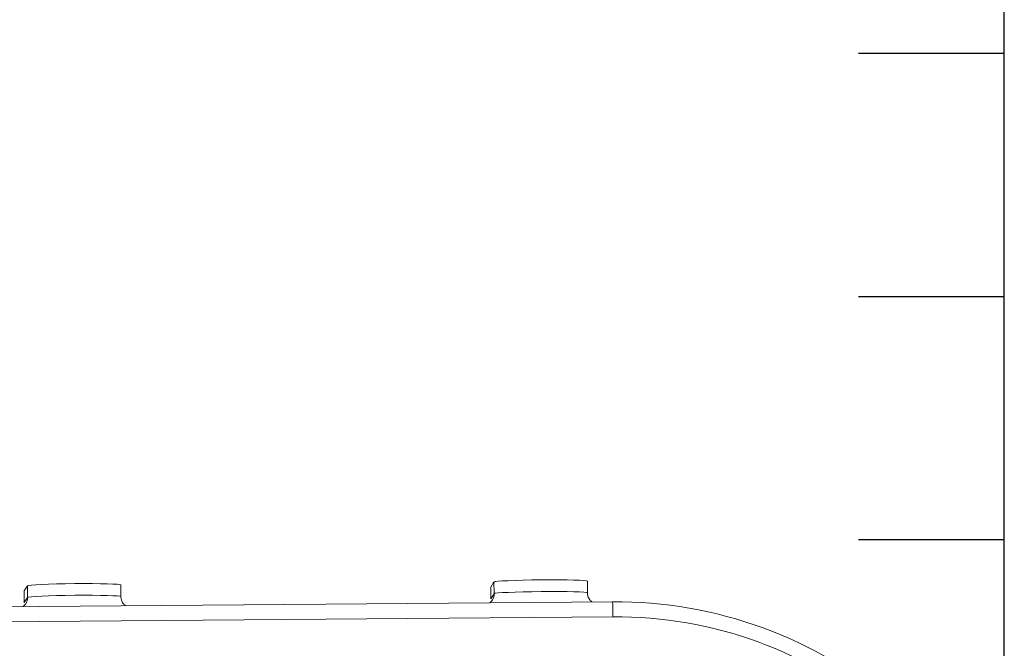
# Model space of a CAD drawing. Header units: millimetres. Extents: x -46 to 5160, y -5105 to -1541.
# Tile 86 of 104: x 4724 to 4744, y -4966 to -4953. Entities that reach past the tile are written whole.
import ezdxf

# ---------------------------------------------------------------- set-up
doc = ezdxf.new("R2010")
doc.units = ezdxf.units.MM
doc.header["$LTSCALE"] = 0.3175
doc.layers.add('1轮廓实线层', color=7, linetype='Continuous', lineweight=18)

# ---------------------------------------------------------------- blocks, each defined once
blk = doc.blocks.new('标尺')
for p, q in [((42316.542, -36080.682), (42316.542, -35867.682)), ((42313.542, -36057.682), (42316.542, -36057.682)), ((42313.542, -36062.682), (42316.542, -36062.682)), ((42313.542, -36067.682), (42316.542, -36067.682))]:
    blk.add_line(p, q)
blk = doc.blocks.new('MR10C-1488')
at = {"layer": '1轮廓实线层'}
for p, q in [((7773.021, -4863.791), (7773.087, -4863.684)), ((7773.087, -4863.684), (7773.089, -4863.924)), ((7775.009, -4863.907), (7775.007, -4863.668)), ((7763.424, -4863.868), (7763.423, -4863.869)), ((7763.423, -4863.869), (7763.426, -4864.109)), ((7763.424, -4863.868), (7763.49, -4863.761)), ((7763.424, -4863.868), (7763.426, -4864.108)), ((7763.49, -4863.761), (7763.492, -4864.001)), ((7765.412, -4863.985), (7765.41, -4863.745)), ((7773.021, -4863.791), (7773.021, -4863.792)), ((7773.021, -4863.791), (7773.023, -4864.031)), ((7773.021, -4863.792), (7773.023, -4864.031)), ((7775.524, -4864.091), (7762.581, -4864.195)), ((7763.426, -4864.108), (7763.492, -4864.001)), ((7765.412, -4863.985), (7765.412, -4863.985)), ((7773.023, -4864.031), (7773.089, -4863.924)), ((7773.023, -4864.031), (7773.023, -4864.031)), ((7773.05, -4864.058), (7773.053, -4864.053)), ((7775.009, -4863.908), (7775.009, -4863.907)), ((7763.426, -4864.108), (7763.426, -4864.109)), ((7763.453, -4864.135), (7763.456, -4864.13)), ((7775.534, -4864.399), (7762.591, -4864.503))]:
    blk.add_line(p, q, dxfattribs=at)
for centre, major_axis, ratio, start_param, end_param in [((7774.047, -4863.676), (-0.96, -0.009), 0.036886, 3.141616, 6.259742), ((7764.45, -4863.753), (-0.96, -0.009), 0.036886, 3.141616, 6.259742), ((7774.049, -4863.916), (-0.96, -0.009), 0.036886, 3.141616, 6.259742), ((7763.252, -4864.003), (-0.204, 0.127), 0.999045, 3.14157, 3.707399), ((7764.452, -4863.993), (-0.96, -0.009), 0.036886, 3.141616, 6.259742), ((7772.85, -4863.926), (-0.204, 0.127), 0.999045, 3.14157, 3.707399), ((7775.602, -4872.885), (7.468, -4.655), 0.999045, 1.418675, 2.136603), ((7775.527, -4864.411), (0.003, -0.32), 0.023425, 1.607701, 3.141597), ((7775.61, -4872.873), (-7.197, 4.485), 0.999045, 4.560268, 5.278196)]:
    blk.add_ellipse(centre, major_axis=major_axis, ratio=ratio, start_param=start_param, end_param=end_param, dxfattribs=at)
for points in [[(7765.506, -4864.172), (7765.489, -4864.159), (7765.455, -4864.125), (7765.419, -4864.058), (7765.414, -4864.008), (7765.415, -4863.984)], [(7775.103, -4864.095), (7775.087, -4864.082), (7775.052, -4864.048), (7775.016, -4863.981), (7775.011, -4863.931), (7775.012, -4863.907)]]:
    blk.add_open_spline(points, degree=3, knots=[0, 0, 0, 0, 0.307621, 0.682434, 1, 1, 1, 1], dxfattribs=at)
for points in [[(7773.053, -4864.053), (7773.037, -4864.076), (7773.021, -4864.096), (7773.002, -4864.111)], [(7763.456, -4864.13), (7763.44, -4864.153), (7763.423, -4864.173), (7763.405, -4864.188)]]:
    blk.add_open_spline(points, degree=3, dxfattribs=at)

msp = doc.modelspace()

# ---------------------------------------------------------------- block references
for name, p in [('标尺', (-37572.48628, 31103.91836)), ('MR10C-1488', (-3039.52709, -100.95006))]:
    msp.add_blockref(name, p)

doc.saveas('drawing.dxf')
